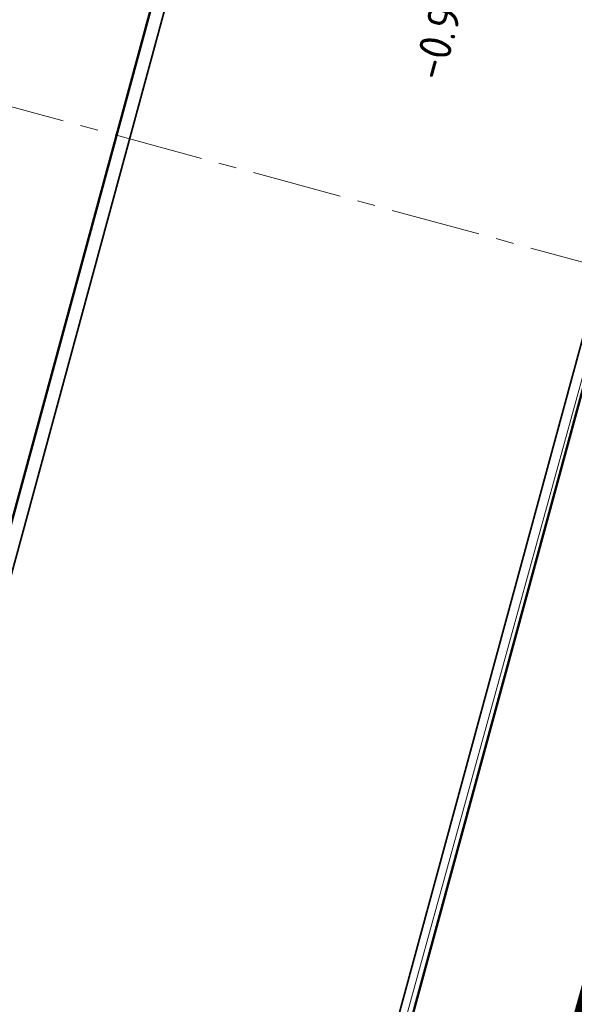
# Model space of a CAD drawing. Header units: metres. Extents: x 2514 to 227642, y 1683 to 852646.
# Tile 56 of 256: x 113625 to 113631, y 426361 to 426372. Entities that reach past the tile are written whole.
import ezdxf
from ezdxf.lldxf.tags import DXFTag

# ---------------------------------------------------------------- set-up
doc = ezdxf.new("R2010")
doc.units = ezdxf.units.M
doc.linetypes.add('XX-CENTER', pattern=[8, 5, -1, 1, -1])
for name, color, linetype, lineweight in [('B-WE-KG-GRENS_PERCEEL-GV', 252, 'KG-PERCEEL', 18), ('N-WE-KG-WERKGRENS-G', 7, 'XX-CENTER', 35), ('N-WE-VH-KANTOPSLUITING_ACHTERKANTBAND-G', 1, 'Continuous', 50), ('N-WE-VH-KANTOPSLUITING_GELEIDEBAND-G', 2, 'Continuous', 35), ('N-WE-VH-NAP-T18', 1, 'Continuous', 18), ('X-XX-AL-VERWIJZING_DOORSNEDE-G', 7, 'XX-CENTER', 18)]:
    doc.layers.add(name, color=color, linetype=linetype, lineweight=lineweight)
doc.styles.add('ISO', font='NLCS-ISO.ttf')
doc.styles.get("Standard").update_dxf_attribs({"font": 'romans'})
tags = doc.linetypes.add('KG-PERCEEL', pattern='A,5.5,-2,["P",Standard,S=1.8,R=0,X=-0.5,Y=-0.9],-2,5.5,-2,[5,NLCS.SHX,S=0.75,R=0,X=0,Y=0],-2', length=19).pattern_tags.tags
tags[6] = DXFTag(74, 10)

msp = doc.modelspace()

# ---------------------------------------------------------------- linework, layer by layer
at = {"layer": 'B-WE-KG-GRENS_PERCEEL-GV', "ltscale": 0.2}
msp.add_lwpolyline([(113631.603, 426369.059), (113627.896, 426355.613), (113638.9, 426352.495), (113638.057, 426349.511), (113665.804, 426342.028), (113670.303, 426358.555)], dxfattribs=at)
at = {"layer": 'N-WE-KG-WERKGRENS-G', "ltscale": 0.5, "const_width": 0.2, "flags": 128}
msp.add_lwpolyline([(113644.37, 426393.515), (113677.311, 426387.81), (113654.836, 426305.024, 0.490671), (113660.567, 426297.441), (113723.502, 426286.064, -0.464347), (113727.554, 426279.029), (113715.781, 426246.949, -0.428326), (113710.445, 426244.632), (113609.459, 426261.846, -0.401424), (113605.096, 426267.725), (113639.109, 426388.598), (113642.957, 426388.013)], format="xyb", close=True, dxfattribs=at)
at = {"layer": 'N-WE-VH-KANTOPSLUITING_ACHTERKANTBAND-G', "ltscale": 0.2}
for p, q in [((113633.063, 426396.225), (113597.837, 426266.669)), ((113638.611, 426394.716), (113604.282, 426268.458))]:
    msp.add_line(p, q, dxfattribs=at)
at = {"layer": 'N-WE-VH-KANTOPSLUITING_GELEIDEBAND-G', "ltscale": 0.2}
for p, q in [((113638.467, 426394.755), (113604.138, 426268.497)), ((113630.813, 426387.377), (113623.991, 426362.288))]:
    msp.add_line(p, q, dxfattribs=at)
at = {"layer": 'X-XX-AL-VERWIJZING_DOORSNEDE-G', "ltscale": 0.2, "flags": 128}
msp.add_lwpolyline([(113615.188, 426373.238), (113632.307, 426368.584)], dxfattribs=at)

# ---------------------------------------------------------------- texts
at = {"layer": 'N-WE-VH-NAP-T18', "style": 'ISO'}
msp.add_text('-0.90', height=0.36, rotation=74.7893, dxfattribs=at).set_placement((113629.647, 426370.885))

doc.saveas('drawing.dxf')
